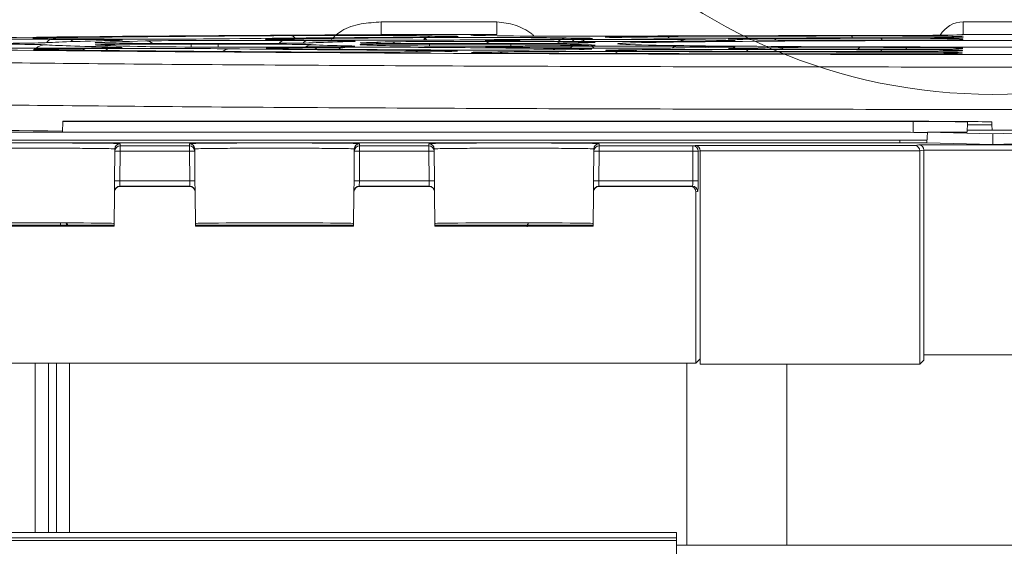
# Model space of a CAD drawing. Header units: millimetres. Extents: x 0 to 1260, y 0 to 891.
# Tile 37 of 89: x 200 to 237, y 738 to 758. Entities that reach past the tile are written whole.
import ezdxf

# ---------------------------------------------------------------- set-up
doc = ezdxf.new("R2010")
doc.units = ezdxf.units.MM
doc.header["$LTSCALE"] = 3

msp = doc.modelspace()

# ---------------------------------------------------------------- linework, layer by layer
at = {"color": 7, "linetype": 'Continuous', "lineweight": 15}
for p, q in [((213.31, 757.455), (213.31, 756.982)), ((213.31, 757.455), (217.654, 757.455)), ((217.654, 757.455), (217.654, 756.982)), ((235.181, 756.982), (235.181, 757.455)), ((235.181, 757.455), (237.418, 757.455)), ((200.904, 756.802), (201.776, 756.798)), ((202.903, 756.815), (202.031, 756.819)), ((209.643, 756.758), (210.52, 756.754)), ((211.65, 756.771), (210.773, 756.775)), ((217.654, 756.982), (213.31, 756.982)), ((215.219, 756.934), (215.722, 756.927)), ((217.664, 756.936), (217.16, 756.944)), ((217.399, 756.719), (220.044, 756.706)), ((221.177, 756.723), (218.531, 756.736)), ((220.262, 756.858), (220.768, 756.85)), ((222.716, 756.86), (222.209, 756.868)), ((224.737, 756.79), (226.263, 756.767)), ((228.22, 756.777), (226.691, 756.8)), ((235.173, 756.82), (235.171, 756.793)), ((235.177, 756.898), (235.176, 756.889)), ((235.181, 756.982), (235.181, 756.977)), ((237.418, 756.982), (235.181, 756.982)), ((200.32, 756.418), (200.306, 756.419)), ((201.767, 756.473), (200.895, 756.468)), ((202.041, 756.451), (202.913, 756.455)), ((207.185, 756.645), (206.172, 756.645)), ((206.172, 756.625), (207.185, 756.625)), ((210.514, 756.517), (209.637, 756.512)), ((210.78, 756.495), (211.657, 756.499)), ((212.582, 756.598), (212.573, 756.598)), ((218.184, 756.645), (215.129, 756.645)), ((215.129, 756.625), (218.184, 756.625)), ((220.041, 756.565), (217.395, 756.551)), ((218.536, 756.534), (221.181, 756.548)), ((220.748, 756.42), (220.241, 756.412)), ((222.231, 756.402), (222.737, 756.41)), ((226.251, 756.503), (224.723, 756.48)), ((226.706, 756.47), (228.232, 756.493)), ((235.15, 756.381), (235.149, 756.372)), ((235.155, 756.477), (235.153, 756.45)), ((215.695, 756.344), (215.192, 756.336)), ((216.781, 756.305), (216.768, 756.305)), ((217.188, 756.326), (217.691, 756.334)), ((235.145, 756.293), (235.145, 756.284)), ((201.348, 753.712), (201.327, 753.308)), ((201.349, 753.72), (201.348, 753.712)), ((201.348, 753.712), (233.3, 753.712)), ((233.3, 753.72), (201.349, 753.72)), ((235.332, 753.394), (235.327, 753.307)), ((235.342, 753.59), (235.332, 753.394)), ((237.268, 753.394), (235.332, 753.394)), ((235.347, 753.695), (235.342, 753.59)), ((235.342, 753.59), (236.257, 753.59)), ((236.257, 753.59), (236.252, 753.695)), ((236.257, 753.59), (236.268, 753.394)), ((232.822, 753.308), (164.822, 753.308)), ((233.841, 753.307), (233.809, 752.907)), ((233.841, 753.307), (236.3, 753.256)), ((235.327, 753.307), (233.841, 753.307)), ((236.3, 753.256), (238.759, 753.307)), ((236.3, 753.256), (236.3, 752.855)), ((164.806, 753.011), (232.806, 753.011)), ((164.806, 752.911), (232.806, 752.911)), ((203.298, 752.601), (203.299, 752.682)), ((203.499, 752.88), (203.498, 752.799)), ((203.498, 752.799), (206.101, 752.799)), ((203.498, 752.599), (203.498, 752.799)), ((206.101, 752.799), (206.101, 752.88)), ((206.101, 752.599), (206.101, 752.799)), ((206.301, 752.682), (206.301, 752.601)), ((212.298, 752.601), (212.299, 752.682)), ((212.499, 752.88), (212.498, 752.799)), ((212.498, 752.799), (215.101, 752.799)), ((212.498, 752.599), (212.498, 752.799)), ((215.101, 752.799), (215.101, 752.88)), ((215.101, 752.599), (215.101, 752.799)), ((215.301, 752.682), (215.301, 752.601)), ((221.298, 752.601), (221.299, 752.682)), ((221.499, 752.88), (221.498, 752.799)), ((221.498, 752.799), (225.026, 752.799)), ((221.498, 752.599), (221.498, 752.799)), ((225.026, 752.799), (225.11, 752.813)), ((225.026, 752.599), (225.026, 752.799)), ((225.11, 752.813), (233.36, 752.813)), ((232.806, 753.011), (232.806, 752.911)), ((233.36, 752.813), (233.517, 752.839)), ((233.517, 752.839), (239.082, 752.839)), ((233.809, 752.907), (236.3, 752.855)), ((236.3, 752.855), (238.79, 752.907)), ((203.288, 751.484), (203.298, 752.601)), ((203.298, 752.601), (203.498, 752.599)), ((203.498, 752.599), (203.488, 751.483)), ((206.101, 752.599), (203.498, 752.599)), ((206.101, 752.599), (206.301, 752.601)), ((206.111, 751.483), (206.101, 752.599)), ((206.301, 752.601), (206.311, 751.484)), ((212.288, 751.484), (212.298, 752.601)), ((212.298, 752.601), (212.498, 752.599)), ((212.498, 752.599), (212.488, 751.483)), ((215.101, 752.599), (212.498, 752.599)), ((215.101, 752.599), (215.301, 752.601)), ((215.111, 751.483), (215.101, 752.599)), ((215.301, 752.601), (215.311, 751.484)), ((221.288, 751.484), (221.298, 752.601)), ((221.298, 752.601), (221.498, 752.599)), ((221.498, 752.599), (221.488, 751.483)), ((225.026, 752.599), (221.498, 752.599)), ((225.026, 751.483), (225.026, 752.599)), ((225.026, 752.599), (225.226, 752.599)), ((225.3, 752.611), (225.226, 752.599)), ((225.226, 752.599), (225.226, 751.483)), ((233.55, 752.613), (225.3, 752.613)), ((225.3, 744.79), (225.3, 752.611)), ((233.707, 752.638), (233.55, 752.611)), ((233.55, 752.611), (233.55, 752.613)), ((233.55, 744.59), (233.55, 752.611)), ((238.892, 752.639), (233.707, 752.639)), ((233.707, 744.947), (233.707, 752.638)), ((203.288, 751.484), (203.285, 751.084)), ((203.288, 751.484), (203.488, 751.483)), ((203.485, 751.283), (203.488, 751.483)), ((203.485, 751.283), (203.485, 751.271)), ((206.114, 751.283), (203.485, 751.283)), ((203.485, 751.271), (206.115, 751.271)), ((203.488, 751.483), (206.111, 751.483)), ((206.111, 751.483), (206.311, 751.484)), ((206.114, 751.283), (206.111, 751.483)), ((206.115, 751.271), (206.114, 751.283)), ((206.314, 751.084), (206.311, 751.484)), ((212.288, 751.484), (212.285, 751.084)), ((212.288, 751.484), (212.488, 751.483)), ((212.485, 751.283), (212.488, 751.483)), ((212.485, 751.283), (212.485, 751.271)), ((215.114, 751.283), (212.485, 751.283)), ((212.485, 751.271), (215.115, 751.271)), ((212.488, 751.483), (215.111, 751.483)), ((215.111, 751.483), (215.311, 751.484)), ((215.114, 751.283), (215.111, 751.483)), ((215.115, 751.271), (215.114, 751.283)), ((215.314, 751.084), (215.311, 751.484)), ((221.288, 751.484), (221.285, 751.084)), ((221.288, 751.484), (221.488, 751.483)), ((221.485, 751.283), (221.488, 751.483)), ((221.485, 751.283), (221.485, 751.271)), ((225.005, 751.283), (221.485, 751.283)), ((221.485, 751.271), (224.937, 751.271)), ((221.488, 751.483), (225.026, 751.483)), ((224.937, 751.271), (225.005, 751.283)), ((225.026, 751.483), (225.226, 751.483)), ((203.273, 749.784), (203.285, 751.073)), ((203.285, 751.073), (203.285, 751.084)), ((206.314, 751.084), (206.315, 751.073)), ((206.315, 751.073), (206.326, 749.784)), ((212.273, 749.784), (212.285, 751.073)), ((212.285, 751.073), (212.285, 751.084)), ((215.314, 751.084), (215.315, 751.073)), ((215.315, 751.073), (215.326, 749.784)), ((221.273, 749.784), (221.285, 751.073)), ((221.285, 751.073), (221.285, 751.084)), ((225.205, 751.083), (225.137, 751.071)), ((225.137, 744.627), (225.137, 751.071)), ((197.326, 749.811), (203.274, 749.811)), ((197.326, 749.784), (203.273, 749.784)), ((206.326, 749.811), (212.274, 749.811)), ((206.326, 749.784), (212.273, 749.784)), ((215.326, 749.811), (221.274, 749.811)), ((215.326, 749.784), (221.273, 749.784)), ((233.707, 744.947), (233.702, 744.942)), ((233.702, 744.742), (233.702, 744.942)), ((238.892, 744.947), (233.707, 744.947)), ((225.137, 744.627), (166.582, 744.627)), ((200.3, 738.259), (200.3, 744.627)), ((201.6, 744.627), (201.6, 738.259)), ((224.8, 744.627), (224.8, 737.784)), ((225.3, 744.79), (225.137, 744.627)), ((225.3, 744.59), (225.3, 744.79)), ((233.55, 744.59), (225.3, 744.59)), ((228.55, 744.59), (228.55, 737.784)), ((233.702, 744.742), (233.55, 744.59)), ((174.403, 738.259), (224.403, 738.259)), ((224.403, 738.259), (224.403, 738.059)), ((224.403, 738.259), (224.403, 738.259)), ((224.403, 736.128), (224.403, 738.259)), ((174.403, 738.059), (224.403, 738.059)), ((224.403, 737.959), (174.403, 737.959)), ((224.403, 737.959), (224.403, 738.059)), ((224.403, 737.959), (224.403, 737.139)), ((224.403, 737.784), (242.992, 737.784))]:
    msp.add_line(p, q, dxfattribs=at)
at = {"color": 8, "linetype": 'Continuous', "lineweight": 15}
for p, q in [((235.095, 756.883), (235.176, 756.889)), ((235.098, 756.788), (235.171, 756.793)), ((235.1, 756.971), (235.181, 756.977)), ((200.305, 756.435), (200.291, 756.419)), ((206.172, 756.625), (206.172, 756.512)), ((207.185, 756.625), (207.185, 756.509)), ((215.129, 756.625), (215.129, 756.55)), ((218.184, 756.625), (218.184, 756.555)), ((235.068, 756.366), (235.149, 756.372)), ((235.081, 756.445), (235.153, 756.45)), ((235.064, 756.278), (235.145, 756.284)), ((233.3, 753.712), (233.3, 753.307)), ((201.254, 749.811), (201.254, 749.905)), ((200.8, 744.627), (200.8, 738.259)), ((201.1, 738.259), (201.1, 744.627))]:
    msp.add_line(p, q, dxfattribs=at)
at = {"color": 8, "linetype": 'Continuous', "lineweight": 15, "flags": 128}
for points in [[(217.834, 756.771), (217.906, 756.761), (217.964, 756.74)], [(235.173, 756.82), (235.078, 756.811), (234.989, 756.785)], [(202.6, 756.682), (202.693, 756.672), (202.716, 756.667)], [(212.554, 756.672), (212.647, 756.663), (212.658, 756.66)], [(222.231, 756.402), (222.312, 756.393), (222.385, 756.369)], [(226.706, 756.47), (226.788, 756.461), (226.838, 756.446)], [(234.971, 756.442), (235.06, 756.468), (235.155, 756.477)], [(217.188, 756.326), (217.269, 756.317), (217.342, 756.293)]]:
    msp.add_lwpolyline(points, dxfattribs=at)
at = {"color": 7, "linetype": 'Continuous', "lineweight": 0}
msp.add_circle((236.3, 775.757), 21.024, dxfattribs=at)
at = {"color": 8, "linetype": 'Continuous', "lineweight": 15}
for centre, radius, start, end in [((200.935, 756.592), 0.213, 98.3114, 156.3008), ((200.933, 756.527), 0.339, 62.0335, 89.2356), ((201.799, 756.607), 0.192, 96.7848, 145.352), ((204.452, 756.293), 0.449, 52.1654, 89.532), ((209.67, 756.556), 0.204, 97.6884, 151.8473), ((209.761, 756.501), 0.322, 60.6499, 89.1133), ((209.886, 756.703), 0.242, 37.1473, 85.5305), ((210.545, 756.558), 0.197, 97.188, 148.2599), ((214.825, 756.61), 0.258, 38.3605, 86.1293), ((215.231, 756.518), 0.417, 91.6494, 142.8884), ((217.414, 756.543), 0.177, 94.8528, 144.6644), ((220.269, 756.453), 0.405, 91.0807, 137.056), ((220.775, 756.446), 0.405, 91.0579, 136.1117), ((220.77, 756.549), 0.247, 44.9267, 87.6877), ((224.026, 756.794), 0.12, 26.4571, 80.1764), ((224.741, 756.399), 0.391, 90.6032, 122.7119), ((228.047, 756.725), 0.109, 28.8392, 79.8634), ((230.93, 756.852), 0.0949, 2.6064, 54.7407), ((232.043, 756.762), 0.0941, 4.1583, 58.6583), ((200.672, 756.103), 0.495, 90.0987, 132.7428), ((202.028, 756.282), 0.17, 40.3395, 85.6464), ((202.898, 756.28), 0.176, 35.6391, 85.1779), ((207.606, 756.09), 0.357, 91.5365, 134.494), ((210.75, 756.109), 0.49, 90.129, 123.6744), ((210.767, 756.326), 0.169, 40.7086, 85.6826), ((211.643, 756.325), 0.176, 36.2216, 85.2366), ((213.628, 756.258), 0.45, 60.3108, 89.7011), ((214.751, 756.168), 0.217, 92.5017, 131.8184), ((218.526, 756.373), 0.161, 47.4647, 86.3276), ((219.918, 756.226), 0.234, 92.0914, 129.5102), ((220.057, 756.538), 0.168, 94.1781, 137.862), ((220.743, 756.122), 0.485, 90.2075, 132.9655), ((221.166, 756.37), 0.178, 34.5569, 85.0682), ((222.239, 756.212), 0.137, 98.7319, 154.3515), ((222.733, 756.021), 0.389, 61.6723, 89.4575), ((224.441, 756.235), 0.308, 91.3061, 128.8184), ((225.735, 756.285), 0.247, 91.5222, 122.3021), ((227.154, 756.301), 0.125, 100.7278, 157.6124), ((228.228, 756.103), 0.39, 58.6659, 89.4164), ((231.334, 756.393), 0.113, 103.4066, 161.2937), ((232.181, 756.335), 0.0926, 123.9022, 176.3174), ((233.119, 756.416), 0.0931, 116.028, 172.329), ((217.687, 755.945), 0.389, 61.704, 89.458), ((201.254, 749.76), 0.25, 11.7264, 35.3195)]:
    msp.add_arc(centre, radius, start, end, dxfattribs=at)
at = {"color": 7, "linetype": 'Continuous', "lineweight": 15}
for centre, radius, start, end in [((232.853, 553.697), 199.61, 89.71663, 90.00906), ((203.498, 752.599), 0.2, 89.9989, 179.4989), ((203.499, 752.68), 0.2, 89.9989, 179.4989), ((206.101, 752.68), 0.2, 0.5011, 90.0011), ((206.101, 752.599), 0.2, 0.5011, 90.0011), ((212.498, 752.599), 0.2, 89.9989, 179.4989), ((212.499, 752.68), 0.2, 89.9989, 179.4989), ((215.101, 752.68), 0.2, 0.5011, 90.0011), ((215.101, 752.599), 0.2, 0.5011, 90.0011), ((221.498, 752.599), 0.2, 89.9989, 179.4989), ((221.499, 752.68), 0.2, 89.9989, 179.4989), ((225.026, 752.599), 0.2, 359.9925, 89.9311), ((232.839, 953.094), 200.082, 269.99066, 270.28028), ((232.838, 953.315), 200.403, 269.9908, 270.2777), ((203.485, 751.083), 0.2, 89.9989, 179.4989), ((203.485, 751.071), 0.2, 90, 179.5), ((206.114, 751.083), 0.2, 0.5011, 90.0011), ((206.115, 751.071), 0.2, 0.5, 90), ((212.485, 751.083), 0.2, 89.9989, 179.4989), ((212.485, 751.071), 0.2, 90, 179.5), ((215.114, 751.083), 0.2, 0.5011, 90.0011), ((215.115, 751.071), 0.2, 0.5, 90), ((221.485, 751.083), 0.2, 89.9989, 179.4989), ((221.485, 751.071), 0.2, 90, 179.5), ((225.005, 751.083), 0.2, 359.9925, 89.9311)]:
    msp.add_arc(centre, radius, start, end, dxfattribs=at)
at = {"color": 8, "linetype": 'Continuous', "lineweight": 15}
for centre, major_axis, ratio, start_param, end_param in [((235.181, 756.455), (0.028, 1), 0.999504, 0.028186, 1.073362), ((203.843, 756.847), (3.624, 0), 0.008727, 2.500806, 3.219823), ((199.965, 756.77), (3.62, 0), 0.008727, 6.194322, 6.776383), ((212.583, 756.803), (3.622, 0), 0.008727, 2.461975, 3.219828), ((208.71, 756.726), (3.618, 0), 0.008727, 6.18471, 6.77775), ((212.579, 756.911), (3.628, 0), 0.008727, 6.207006, 6.806388), ((220.303, 756.96), (3.63, 0), 0.008727, 2.643007, 3.665587), ((219.841, 756.756), (2.62, 0), 0.008727, 2.443029, 3.23543), ((217.628, 756.835), (3.624, 0), 0.008727, 6.206966, 6.806388), ((225.349, 756.884), (3.626, 0), 0.008727, 2.633295, 3.220267), ((223.994, 756.756), (2.62, 0), 0.008727, 6.193655, 6.806388), ((228.962, 756.812), (2.623, 0), 0.008727, 2.662754, 3.233471), ((231.55, 756.898), (3.627, 0), 0.008727, 6.282728, 6.935443), ((232.55, 756.82), (2.623, 0), 0.008727, 6.282728, 6.946866), ((203.843, 756.424), (3.602, 0), 0.008727, 2.75844, 3.301006), ((206.172, 756.594), (3.611, 0), 0.008727, 2.80036, 3.198294), ((206.172, 756.677), (3.616, 0), 0.008727, 2.98567, 3.218478), ((199.965, 756.5), (3.606, 0), 0.008727, 6.128477, 6.685818), ((212.583, 756.468), (3.605, 0), 0.008727, 2.786988, 3.2067), ((208.71, 756.544), (3.609, 0), 0.008727, 6.230935, 6.644635), ((215.129, 756.602), (2.612, 0), 0.008727, 2.321254, 3.317358), ((215.129, 756.668), (2.615, 0), 0.008727, 2.966728, 3.231148), ((212.579, 756.36), (3.599, 0), 0.008727, 6.11504, 6.671144), ((219.841, 756.514), (2.607, 0), 0.008727, 2.826517, 3.35288), ((218.736, 756.686), (2.616, 0), 0.008727, 6.132963, 6.800499), ((217.628, 756.436), (3.603, 0), 0.008727, 6.229022, 6.622349), ((218.736, 756.584), (2.611, 0), 0.008727, 6.222612, 6.602233), ((225.349, 756.387), (3.6, 0), 0.008727, 2.61839, 3.236009), ((236.3, 756.635), (14.113, 0), 0.008727, 3.127386, 3.153117), ((228.962, 756.459), (2.604, 0), 0.008727, 2.61839, 3.236244), ((223.994, 756.515), (2.607, 0), 0.008727, 6.221813, 6.579024), ((220.303, 756.31), (3.596, 0), 0.008727, 2.61839, 3.296818), ((236.3, 753.635), (47.467, 0), 0.008727, 3.329382, 3.884182), ((201.271, 749.777), (0.1, 0.235), 0.975464, 5.104005, 5.627698)]:
    msp.add_ellipse(centre, major_axis=major_axis, ratio=ratio, start_param=start_param, end_param=end_param, dxfattribs=at)
at = {"color": 7, "linetype": 'Continuous', "lineweight": 15}
for centre, major_axis, ratio, start_param, end_param in [((236.3, 756.635), (45.887, 0), 0.008727, 2.095556, 2.952905), ((199.093, 756.775), (3.621, 0), 0.008727, 1.046969, 2.735969), ((203.843, 756.847), (3.624, 0), 0.008727, 3.219823, 4.189019), ((236.3, 756.635), (35.887, 0), 0.008727, 2.738118, 3.020594), ((236.3, 756.635), (44.113, 0), 0.008727, 2.212223, 2.500806), ((199.965, 756.77), (3.62, 0), 0.008727, 0.493198, 1.046969), ((236.3, 756.635), (34.113, 0), 0.008727, 2.774795, 2.98567), ((204.715, 756.842), (3.624, 0), 0.008727, 4.189019, 5.638676), ((199.965, 756.77), (3.62, 0), 0.008727, 5.879711, 6.194322), ((207.833, 756.731), (3.618, 0), 0.008727, 1.046969, 2.774795), ((236.3, 756.635), (35.887, 0), 0.008727, 2.214665, 2.497083), ((212.583, 756.803), (3.622, 0), 0.008727, 3.219828, 4.189019), ((236.3, 756.635), (34.113, 0), 0.008727, 2.251057, 2.461975), ((212.076, 756.918), (3.628, 0), 0.008727, 0.523203, 2.212223), ((208.71, 756.726), (3.618, 0), 0.008727, 0.494565, 1.046969), ((236.3, 756.635), (25.887, 0), 0.008727, 2.779287, 2.97942), ((213.46, 756.798), (3.622, 0), 0.008727, 4.189019, 5.597512), ((208.71, 756.726), (3.618, 0), 0.008727, 5.92088, 6.18471), ((216.091, 756.699), (2.617, 0), 0.008727, 1.046969, 2.793739), ((212.579, 756.911), (3.628, 0), 0.008727, 5.356258, 6.207006), ((217.122, 756.842), (3.624, 0), 0.008727, 0.523203, 2.251057), ((236.3, 756.635), (25.887, 0), 0.008727, 2.255827, 2.455919), ((220.303, 756.96), (3.63, 0), 0.008727, 2.388554, 2.643007), ((219.841, 756.756), (2.62, 0), 0.008727, 3.23543, 4.189019), ((220.807, 756.952), (3.63, 0), 0.008727, 3.665587, 5.115264), ((236.3, 756.635), (24.113, 0), 0.008727, 2.270005, 2.443029), ((217.628, 756.835), (3.624, 0), 0.008727, 5.397419, 6.206966), ((222.467, 756.779), (2.621, 0), 0.008727, 0.523203, 2.270005), ((222.486, 756.743), (2.619, 0), 0.008727, 4.189019, 5.555128), ((225.349, 756.884), (3.626, 0), 0.008727, 3.220267, 3.665587), ((225.349, 756.884), (3.626, 0), 0.008727, 1.938185, 2.633295), ((236.3, 756.635), (14.113, 0), 0.008727, 3.153117, 7.853982), ((236.3, 756.635), (14.113, 0), 0.008727, 1.570796, 3.127386), ((236.3, 756.635), (35.887, 0), 0.008727, 1.691286, 1.973671), ((225.856, 756.876), (3.626, 0), 0.008727, 3.665587, 5.074105), ((236.3, 756.635), (34.113, 0), 0.008727, 1.727242, 1.938185), ((236.3, 756.635), (15.887, 0), 0.008727, 2.298208, 2.413535), ((223.994, 756.756), (2.62, 0), 0.008727, 5.439801, 6.193655), ((228.962, 756.812), (2.623, 0), 0.008727, 3.233471, 3.665587), ((228.962, 756.812), (2.623, 0), 0.008727, 1.919236, 2.662754), ((236.3, 756.635), (25.887, 0), 0.008727, 1.732444, 1.932512), ((236.3, 756.635), (24.113, 0), 0.008727, 1.746191, 1.919236), ((230.489, 756.788), (2.621, 0), 0.008727, 3.665587, 5.031727), ((231.55, 756.898), (3.627, 0), 0.008727, 0.652258, 1.727242), ((236.3, 756.635), (15.887, 0), 0.008727, 1.774821, 1.890134), ((231.55, 756.977), (3.631, 0), 0.008727, 4.832879, 6.282728), ((232.55, 756.82), (2.623, 0), 0.008727, 0.663681, 1.746191), ((231.55, 756.889), (3.627, 0), 0.008727, 4.874036, 6.282728), ((232.55, 756.793), (2.622, 0), 0.008727, 4.916413, 6.282728), ((235.181, 756.481), (0.015, 0.5), 0.99897, 0.029075, 0.246839), ((236.3, 756.635), (45.887, 0), 0.008727, 3.329382, 6.095396), ((199.093, 756.496), (3.606, 0), 0.008727, 3.548057, 5.235759), ((197.086, 756.677), (3.616, 0), 0.008727, 4.712389, 6.162186), ((197.086, 756.594), (3.611, 0), 0.008727, 0.120091, 1.570796), ((203.843, 756.424), (3.602, 0), 0.008727, 3.301006, 3.783112), ((203.843, 756.424), (3.602, 0), 0.008727, 2.094624, 2.75844), ((236.3, 756.635), (35.887, 0), 0.008727, 3.261683, 3.544226), ((236.3, 756.635), (44.113, 0), 0.008727, 3.783112, 4.071509), ((199.965, 756.5), (3.606, 0), 0.008727, 5.235759, 6.128477), ((206.172, 756.594), (3.611, 0), 0.008727, 3.198294, 3.298419), ((206.172, 756.677), (3.616, 0), 0.008727, 3.218478, 4.712389), ((236.3, 756.635), (34.113, 0), 0.008727, 3.298419, 3.509244), ((206.172, 756.594), (3.611, 0), 0.008727, 1.570796, 2.80036), ((204.715, 756.428), (3.603, 0), 0.008727, 0.643778, 2.094624), ((207.833, 756.54), (3.608, 0), 0.008727, 3.509244, 5.235759), ((207.185, 756.677), (3.616, 0), 0.008727, 4.712389, 6.121013), ((207.185, 756.594), (3.611, 0), 0.008727, 0.16127, 1.570796), ((236.3, 756.635), (35.887, 0), 0.008727, 3.785371, 4.067971), ((212.583, 756.468), (3.605, 0), 0.008727, 3.2067, 3.821921), ((212.583, 756.468), (3.605, 0), 0.008727, 2.094624, 2.786988), ((236.3, 756.635), (34.113, 0), 0.008727, 3.821921, 4.032703), ((208.71, 756.544), (3.609, 0), 0.008727, 5.235759, 6.230935), ((236.3, 756.635), (25.887, 0), 0.008727, 3.302862, 3.503043), ((213.46, 756.472), (3.605, 0), 0.008727, 0.684966, 2.094624), ((215.129, 756.668), (2.615, 0), 0.008727, 3.231148, 4.712389), ((236.3, 756.635), (24.113, 0), 0.008727, 2.793739, 2.966728), ((236.3, 756.635), (24.113, 0), 0.008727, 3.317358, 3.490306), ((215.129, 756.602), (2.612, 0), 0.008727, 1.570796, 2.321254), ((216.091, 756.571), (2.61, 0), 0.008727, 3.490306, 5.235759), ((212.579, 756.36), (3.599, 0), 0.008727, 0.387959, 0.926378), ((217.122, 756.428), (3.603, 0), 0.008727, 4.032703, 5.75919), ((212.579, 756.36), (3.599, 0), 0.008727, 5.75919, 6.11504), ((236.3, 756.635), (25.887, 0), 0.008727, 3.826558, 4.02678), ((219.841, 756.514), (2.607, 0), 0.008727, 3.35288, 3.840857), ((219.841, 756.514), (2.607, 0), 0.008727, 2.094624, 2.826517), ((220.807, 756.318), (3.597, 0), 0.008727, 1.167563, 2.61839), ((236.3, 756.635), (24.113, 0), 0.008727, 3.840857, 4.013769), ((218.184, 756.668), (2.615, 0), 0.008727, 4.712389, 6.07862), ((218.184, 756.602), (2.612, 0), 0.008727, 0.203669, 1.570796), ((217.628, 756.436), (3.603, 0), 0.008727, 0.339164, 0.885187), ((218.736, 756.584), (2.611, 0), 0.008727, 5.235759, 6.222612), ((218.736, 756.686), (2.616, 0), 0.008727, 0.517314, 1.046969), ((236.3, 756.635), (15.887, 0), 0.008727, 3.345262, 3.46064), ((236.3, 756.635), (15.887, 0), 0.008727, 2.821677, 2.937028), ((217.628, 756.436), (3.603, 0), 0.008727, 5.75919, 6.229022), ((222.467, 756.492), (2.606, 0), 0.008727, 4.013769, 5.75919), ((222.486, 756.528), (2.608, 0), 0.008727, 0.727374, 2.094624), ((218.736, 756.686), (2.616, 0), 0.008727, 5.963269, 6.132963), ((225.349, 756.387), (3.6, 0), 0.008727, 3.236009, 4.345329), ((236.3, 756.635), (35.887, 0), 0.008727, 4.309156, 4.591789), ((225.856, 756.394), (3.601, 0), 0.008727, 1.208757, 2.61839), ((236.3, 756.635), (34.113, 0), 0.008727, 4.345329, 4.556086), ((236.3, 756.635), (15.887, 0), 0.008727, 3.868967, 3.984369), ((223.994, 756.515), (2.607, 0), 0.008727, 0.295838, 0.842776), ((223.994, 756.515), (2.607, 0), 0.008727, 5.75919, 6.221813), ((228.962, 756.459), (2.604, 0), 0.008727, 3.236244, 4.364262), ((236.3, 756.635), (25.887, 0), 0.008727, 4.350349, 4.550594), ((236.3, 756.635), (24.113, 0), 0.008727, 4.364262, 4.537153), ((230.489, 756.482), (2.605, 0), 0.008727, 1.251171, 2.61839), ((231.55, 756.372), (3.6, 0), 0.008727, 4.556086, 6.282728), ((236.3, 756.635), (15.887, 0), 0.008727, 4.392764, 4.508179), ((232.55, 756.45), (2.604, 0), 0.008727, 4.537153, 6.282728), ((231.55, 756.381), (3.6, 0), 0.008727, 6.282728, 7.692187), ((232.55, 756.477), (2.605, 0), 0.008727, 6.282728, 7.649772), ((212.076, 756.352), (3.599, 0), 0.008727, 4.071509, 5.75919), ((220.303, 756.31), (3.596, 0), 0.008727, 3.296818, 4.306525), ((236.3, 756.635), (44.113, 0), 0.008727, 4.306525, 4.594888), ((231.55, 756.284), (3.595, 0), 0.008727, 4.594888, 6.282728), ((231.55, 756.293), (3.595, 0), 0.008727, 6.282728, 7.733382), ((233.3, 753.695), (2.952, 0), 0.008727, 0.000457, 1.570796), ((233.3, 753.695), (2.048, 0), 0.008727, 6.282728, 7.853982), ((200.3, 752.88), (3.199, 0), 0.008727, 6.283109, 9.424854), ((209.3, 752.88), (3.199, 0), 0.008727, 6.283109, 9.424854), ((218.3, 752.88), (3.199, 0), 0.008727, 6.283109, 9.424854), ((225.11, 752.613), (-0.016, 0.199), 0.948281, 4.634136, 6.196205), ((233.36, 752.613), (-0.016, 0.199), 0.948281, 4.634136, 6.196205), ((233.517, 752.639), (-0.016, 0.199), 0.948281, 4.634136, 6.196205), ((225.099, 752.611), (-0.198, -0.033), 0.998592, 2.976816, 2.985086), ((233.507, 752.638), (-0.198, -0.033), 0.998592, 2.976816, 2.985086), ((224.937, 751.071), (0.198, 0.033), 0.998592, 6.118409, 7.688749), ((225.005, 751.483), (0, 0.2), 0.104816, 3.150319, 4.712389), ((225.205, 751.483), (0, 0.4), 0.052408, 3.150319, 4.712389), ((200.3, 749.88), (2.975, 0), 0.008727, 6.283109, 9.424854), ((209.3, 749.88), (2.975, 0), 0.008727, 6.283109, 9.424854), ((218.3, 749.88), (2.975, 0), 0.008727, 6.283109, 9.424854), ((219.05, 749.76), (0.178, 0.178), 0.991311, 1.72759, 2.351831), ((219.05, 749.756), (0.178, 0.178), 0.991311, 1.710294, 2.351831)]:
    msp.add_ellipse(centre, major_axis=major_axis, ratio=ratio, start_param=start_param, end_param=end_param, dxfattribs=at)
for points, knots in [([(211.428, 756.803), (211.555, 756.918), (211.873, 757.207), (212.548, 757.41), (213.057, 757.44), (213.31, 757.455)], [0, 0, 0, 0, 0.250761, 0.626115, 1, 1, 1, 1]), ([(217.167, 756.944), (217.082, 756.945), (216.887, 756.949), (216.768, 756.952), (216.725, 756.956), (216.741, 756.954), (216.745, 756.954)], [0, 0, 0, 0, 0.343108, 0.789136, 0.93844, 1, 1, 1, 1]), ([(203.507, 756.495), (203.509, 756.495), (203.512, 756.495), (203.5, 756.494), (203.5, 756.494)], [0, 0, 0, 0, 0.955974, 1, 1, 1, 1]), ([(216.117, 756.355), (216.117, 756.355), (216.122, 756.355), (216.11, 756.354), (216.099, 756.354)], [0, 0, 0, 0, 0.0067288, 1, 1, 1, 1]), ([(217.312, 756.509), (217.298, 756.51), (217.282, 756.511), (217.289, 756.51), (217.29, 756.51)], [0, 0, 0, 0, 0.9400427, 1, 1, 1, 1]), ([(221.297, 756.682), (221.297, 756.682), (221.299, 756.682), (221.294, 756.682), (221.29, 756.682)], [0, 0, 0, 0, 0.040931, 1, 1, 1, 1]), ([(281.87, 756.086), (281.806, 756.084), (281.483, 756.069), (280.416, 756.034), (277.989, 755.981), (273.918, 755.924), (268.739, 755.872), (262.69, 755.83), (255.834, 755.796), (248.487, 755.773), (240.726, 755.761), (232.91, 755.76), (225.119, 755.771), (217.715, 755.792), (210.773, 755.825), (204.617, 755.866), (199.302, 755.916), (195.266, 755.971), (192.312, 756.028), (191.261, 756.067), (190.729, 756.086)], [0, 0, 0, 0, 0.007803, 0.039043, 0.099155, 0.16101, 0.221122, 0.282977, 0.343086, 0.404939, 0.465046, 0.526897, 0.587003, 0.648852, 0.708959, 0.770808, 0.830917, 0.892768, 0.945792, 1, 1, 1, 1]), ([(190.648, 754.505), (190.781, 754.5), (191.45, 754.47), (193.33, 754.42), (197.033, 754.358), (201.81, 754.302), (207.61, 754.254), (214.17, 754.216), (221.421, 754.188), (229.026, 754.172), (236.908, 754.167), (244.702, 754.173), (252.327, 754.192), (259.43, 754.221), (265.938, 754.261), (271.549, 754.31), (276.211, 754.367), (279.187, 754.42), (281.015, 754.467), (281.638, 754.493), (281.951, 754.505)], [0, 0, 0, 0, 0.0155808, 0.0781237, 0.1382343, 0.2000881, 0.2601982, 0.3220517, 0.3821594, 0.4440105, 0.5041163, 0.5659652, 0.6260703, 0.6879185, 0.7480244, 0.8098733, 0.8699812, 0.9318321, 0.9657646, 1, 1, 1, 1]), ([(203.299, 752.682), (203.293, 752.683), (203.274, 752.688), (203.021, 752.695), (202.411, 752.703), (201.56, 752.708), (200.567, 752.71), (199.544, 752.71), (198.605, 752.706), (197.864, 752.699), (197.387, 752.691), (197.328, 752.685), (197.301, 752.682)], [0, 0, 0, 0, 0.042738, 0.1501, 0.257461, 0.364819, 0.472173, 0.579523, 0.686872, 0.794223, 0.901579, 1, 1, 1, 1]), ([(212.299, 752.682), (212.293, 752.683), (212.274, 752.688), (212.021, 752.695), (211.411, 752.703), (210.56, 752.708), (209.567, 752.71), (208.544, 752.71), (207.605, 752.706), (206.864, 752.699), (206.387, 752.691), (206.328, 752.685), (206.301, 752.682)], [0, 0, 0, 0, 0.042738, 0.1501, 0.257461, 0.364819, 0.472173, 0.579523, 0.686872, 0.794223, 0.901579, 1, 1, 1, 1]), ([(221.299, 752.682), (221.293, 752.683), (221.274, 752.688), (221.021, 752.695), (220.411, 752.703), (219.56, 752.708), (218.567, 752.71), (217.544, 752.71), (216.605, 752.706), (215.864, 752.699), (215.387, 752.691), (215.328, 752.685), (215.301, 752.682)], [0, 0, 0, 0, 0.042738, 0.1501, 0.257461, 0.364819, 0.472173, 0.579523, 0.686872, 0.794223, 0.901579, 1, 1, 1, 1])]:
    msp.add_open_spline(points, degree=3, knots=knots, dxfattribs=at)
at = {"color": 8, "linetype": 'Continuous', "lineweight": 15}
msp.add_open_spline([(217.654, 757.455), (217.887, 757.432), (218.238, 757.398), (218.667, 757.203), (218.911, 757.067), (219.021, 756.953), (219.047, 756.925)], degree=3, knots=[0, 0, 0, 0, 0.456148, 0.687804, 0.925704, 1, 1, 1, 1], dxfattribs=at)

doc.saveas('drawing.dxf')
